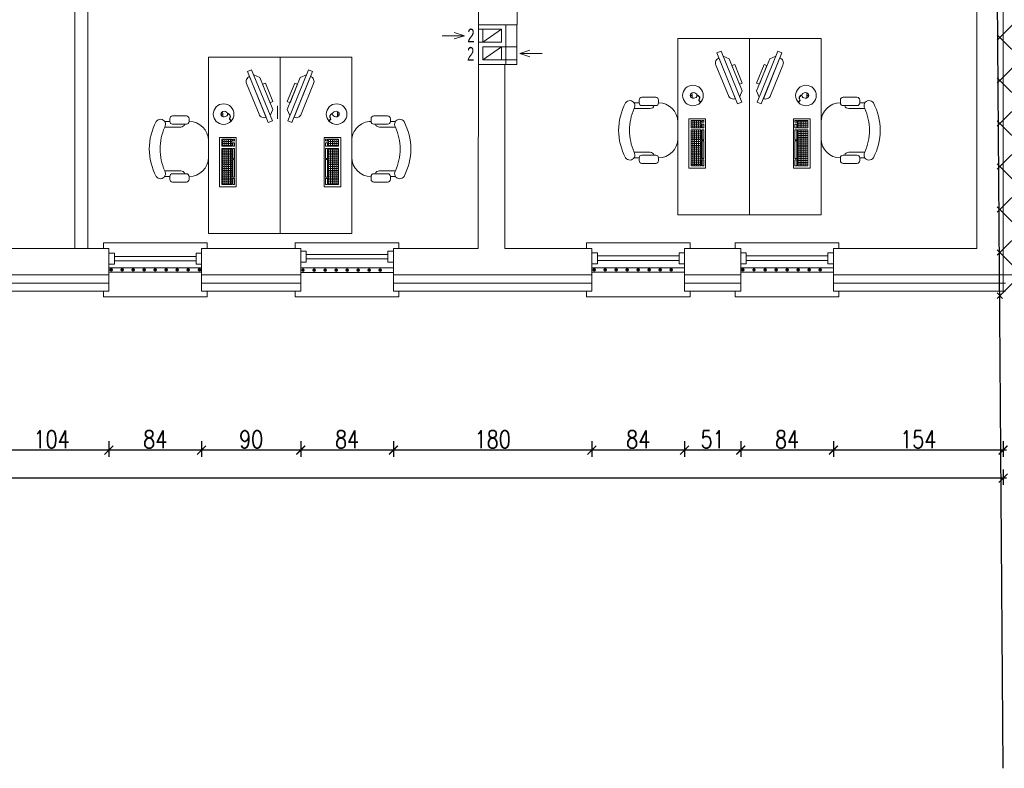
# Model space of a CAD drawing. Header units: millimetres. Extents: x 6354466 to 6508314, y -1889048 to -1342748.
# Tile 112 of 134: x 6404496 to 6413425, y -1565173 to -1558378. Entities that reach past the tile are written whole.
import ezdxf

# ---------------------------------------------------------------- set-up
doc = ezdxf.new("R2010")
doc.units = ezdxf.units.MM
doc.header["$PDMODE"] = 3
doc.header["$PDSIZE"] = 10
for name, color, linetype, lineweight in [('CIENKIE', 161, 'Continuous', 13), ('HATCH', 8, 'Continuous', 0), ('L-1', 10, 'Continuous', 30), ('L-2', 167, 'Continuous', 13), ('L-3', 10, 'Continuous', 18), ('L-4', 92, 'Continuous', 20), ('L-5', 152, 'Continuous', 9), ('L-DIM', 252, 'Continuous', 5), ('L-HATCH', 252, 'Continuous', 5), ('L-OKNA', 144, 'Continuous', 20), ('łóżka', 230, 'Continuous', 9)]:
    doc.layers.add(name, color=color, linetype=linetype, lineweight=lineweight)
doc.styles.add('125', font='cdmsimpl.shx', dxfattribs={"width": 0.7, "height": 125})
doc.styles.add('160', font='simplex.shx', dxfattribs={"width": 0.8, "height": 160})
doc.linetypes.add('BATTING', pattern='A,0.00254,-2.54,[134,ltypeshp.shx,S=2.54,R=0,X=-2.54,Y=0],-5.08,[134,ltypeshp.shx,S=2.54,R=180,X=2.54,Y=0],-2.54', length=10.16254)
doc.dimstyles.new('160', dxfattribs={"dimtxt": 160, "dimasz": 80, "dimexe": 60, "dimexo": 3, "dimgap": 18, "dimtad": 1, "dimdec": 0, "dimlfac": 0.1, "dimrnd": 1, "dimtxsty": '160', "dimblk": 'ARCHTICK', "dimcen": 2.5, "dimdle": 30, "dimadec": 0, "dimazin": 0, "dimtfac": 1, "dimtdec": 0, "dimtix": 1, "dimtmove": 2, "dimatfit": 0, "dimldrblk": 'NONE', "dimfxl": 0, "dimarcsym": 0})

# ---------------------------------------------------------------- blocks, each defined once
blk = doc.blocks.new('*U25')
for p, q in [((-5, 0), (-5, -5)), ((5, -5), (5, 0)), ((-5, -5), (5, -5)), ((-2, -5), (-2, -79)), ((2, -5), (2, -79)), ((-5, -84), (-5, -79)), ((-5, -79), (5, -79)), ((5, -79), (5, -84))]:
    blk.add_line(p, q)
blk = doc.blocks.new('STOLIK2')
h = blk.add_hatch()
h.set_pattern_fill('ANGLE', color=256, scale=0.25, style=0)
h.set_pattern_definition([(360, (-4499.488, 29427.6887), (-2e-16, -1.74625), [1.27, -0.47625]), (270, (-4499.488, 29427.6887), (-1.74625, 1e-16), [1.27, -0.47625])])
h.paths.add_polyline_path([(-130.91, 53.71), (-98.09, 53.71), (-98.09, 62.85), (-130.91, 62.85)])
h.paths.add_polyline_path([(-96.21, 62.85), (-89.68, 62.85), (-89.68, 53.71), (-96.21, 53.71)])
for p, q in [((-128.63, 107.5), (-128.63, 95)), ((-126.13, 110), (-123.63, 110)), ((-123.63, 114.71), (-123.63, 110)), ((-121.13, 107.5), (-121.13, 95)), ((-118.46, 114.66), (-118.46, 100.01)), ((-78.81, 114.66), (-78.81, 100.01)), ((-76.13, 107.5), (-76.13, 95)), ((-73.63, 110), (-73.63, 114.71)), ((-71.13, 110), (-73.63, 110)), ((-68.63, 107.5), (-68.63, 95)), ((-126.13, 92.5), (-123.63, 92.5)), ((-71.13, 92.5), (-73.63, 92.5)), ((-82.5, 75), (-67.5, 75)), ((-67.03, 63.7), (-66.98, 62.06)), ((-66.98, 62.06), (-69.24, 62)), ((-66.98, 62.06), (-64.73, 62.12)), ((-28.19, 39.5), (-74.53, 20.73)), ((-73.03, 17.02), (-26.69, 35.8)), ((-26.69, 35.8), (-28.19, 39.5)), ((-62.81, 16.54), (-33.69, 28.34)), ((-31.32, 33.92), (-33.69, 28.34)), ((-74.53, 20.73), (-73.03, 17.02)), ((-68.39, 18.9), (-62.81, 16.54))]:
    blk.add_line(p, q)
for points in [[(-15.34, 75), (-175.34, 75), (-175.34, 10), (-15.34, 10)], [(-133.01, 49.97), (-88.12, 49.97), (-88.12, 64.97), (-133.01, 64.97)], [(-130.91, 53.71), (-98.09, 53.71), (-98.09, 62.85), (-130.91, 62.85)], [(-96.21, 62.85), (-89.68, 62.85), (-89.68, 53.71), (-96.21, 53.71)], [(-66.58, 57.62), (-66.92, 57.61), (-66.9, 56.72), (-66.55, 56.73)], [(-125.34, 52.96), (-130.91, 52.96), (-130.91, 51.3), (-125.34, 51.3)], [(-124.22, 51.3), (-108.26, 51.3), (-108.26, 52.96), (-124.22, 52.96)], [(-107.14, 52.96), (-98.09, 52.96), (-98.09, 51.3), (-107.14, 51.3)], [(-96.21, 52.96), (-92.95, 52.96), (-92.95, 51.3), (-96.21, 51.3)], [(-89.68, 52.96), (-91.34, 52.96), (-91.34, 51.3), (-89.68, 51.3)], [(-39.83, 25.85), (-56.67, 19.03), (-55.66, 16.54), (-38.82, 23.36)]]:
    blk.add_lwpolyline(points, close=True)
blk.add_lwpolyline([(-32.82, 37.63), (-32.82, 37.63, 0.414214), (-39.33, 40.38), (-67.14, 29.12, 0.414214), (-69.9, 22.61), (-69.9, 22.61)], format="xyb", close=True)
blk.add_circle((-67, 61.24), 9.34)
for centre, radius, start, end in [((-98.54, 75.49), 53.13, 90.09687, 118.07249), ((-98.72, 75.49), 53.13, 61.92751, 89.90313), ((-121.01, 118.51), 4.62, 123.34927, 303.47427), ((-97.85, 66.23), 52.63, 90.85052, 113.04971), ((-99.41, 66.23), 52.63, 66.95029, 89.14948), ((-76.26, 118.51), 4.62, 236.52573, 56.65073), ((-126.13, 107.5), 2.5, 90, 180), ((-123.63, 107.5), 2.5, 0, 90), ((-73.63, 107.5), 2.5, 90, 180), ((-71.13, 107.5), 2.5, 0, 90), ((-122.21, 100.01), 3.75, 286.67209, 0), ((-75.06, 100.01), 3.75, 180, 253.35509), ((-126.13, 95), 2.5, 180, 270), ((-123.63, 95), 2.5, 270, 0), ((-106.13, 92.5), 17.5, 180, 270), ((-91.13, 92.5), 17.5, 270, 0), ((-73.63, 95), 2.5, 180, 270), ((-71.13, 95), 2.5, 270, 0)]:
    blk.add_arc(centre, radius, start, end)
at = {"extrusion": (0, 0, -1)}
blk.add_ellipse((-66.95, 60.65), major_axis=(-0.08, 3.05), ratio=0.834162, dxfattribs=at)
for points, knots in [([(-66.9, 56.72), (-67.66, 55.94), (-69.06, 54.51), (-71.62, 56.7), (-72.55, 54.4), (-73.6, 54.95), (-74.15, 55.24)], [0, 0, 0, 0, 2.841116, 5.231607, 6.614689, 8.161976, 8.161976, 8.161976, 8.161976]), ([(-66.56, 56.73), (-66.88, 56.4), (-67.03, 56.25), (-67.49, 55.8), (-67.81, 55.53), (-68.44, 55.18), (-68.73, 55.08), (-69.2, 55.06), (-69.36, 55.07), (-69.68, 55.15), (-69.83, 55.2), (-70.27, 55.37), (-70.55, 55.51), (-70.97, 55.68), (-71.14, 55.72), (-71.35, 55.74), (-71.42, 55.73), (-71.54, 55.7), (-71.58, 55.67), (-71.72, 55.56), (-71.82, 55.44), (-72.02, 55.17), (-72.13, 55.02), (-72.33, 54.8), (-72.42, 54.73), (-72.62, 54.62), (-72.74, 54.58), (-72.96, 54.56), (-73.07, 54.56), (-73.36, 54.61), (-73.54, 54.68), (-73.72, 54.76)], [0, 0, 0, 0, 0.557194, 0.557194, 1.671582, 1.671582, 2.519282, 2.519282, 2.939271, 2.939271, 3.35926, 3.35926, 4.143879, 4.143879, 4.704066, 4.704066, 5.061527, 5.061527, 5.357017, 5.357017, 5.838332, 5.838332, 6.319648, 6.319648, 6.605434, 6.605434, 6.891219, 6.891219, 7.177005, 7.177005, 7.662218, 7.662218, 7.662218, 7.662218])]:
    blk.add_open_spline(points, degree=3, knots=knots)
blk = doc.blocks.new('_ArchTick')
at = {"color": 0, "linetype": 'ByBlock', "const_width": 0.15}
blk.add_lwpolyline([(-0.5, -0.5), (0.5, 0.5)], dxfattribs=at)
blk = doc.blocks.new('*D282')
at = {"layer": 'Defpoints', "color": 0, "transparency": 16777216}
for p in [(6411875.3, -1560843.4), (6413414.7, -1560843.4), (6411875.3, -1562284.8)]:
    blk.add_point(p, dxfattribs=at)
at = {"layer": 'L-DIM', "color": 0, "lineweight": -2, "ltscale": 10, "transparency": 16777216}
for p, q in [((6411875.3, -1562204.8), (6411875.3, -1562344.8)), ((6413414.7, -1562204.8), (6413414.7, -1562344.8)), ((6413444.7, -1562284.8), (6411845.3, -1562284.8))]:
    blk.add_line(p, q, dxfattribs=at)
at = {"layer": 'L-DIM', "color": 0, "linetype": 'ByBlock', "lineweight": -2, "transparency": 16777216, "xscale": 80, "yscale": 80, "zscale": 80, "rotation": 180}
blk.add_blockref('_ArchTick', (6411875.3, -1562284.8), dxfattribs=at)
at = {"layer": 'L-DIM', "color": 0, "linetype": 'ByBlock', "lineweight": -2, "transparency": 16777216, "xscale": 80, "yscale": 80, "zscale": 80}
blk.add_blockref('_ArchTick', (6413414.7, -1562284.8), dxfattribs=at)
at = {"layer": 'L-DIM', "color": 0, "ltscale": 10, "transparency": 16777216, "insert": (6412645, -1562186.8), "char_height": 160, "attachment_point": 5, "style": '160'}
blk.add_mtext('154', dxfattribs=at)
blk = doc.blocks.new('_None')
blk = doc.blocks.new('*D283')
at = {"layer": 'Defpoints', "color": 0, "transparency": 16777216}
for p in [(6411035.3, -1560843.4), (6411875.3, -1560843.4), (6411035.3, -1562284.8)]:
    blk.add_point(p, dxfattribs=at)
at = {"layer": 'L-DIM', "color": 0, "lineweight": -2, "ltscale": 10, "transparency": 16777216}
for p, q in [((6411035.3, -1562204.8), (6411035.3, -1562344.8)), ((6411875.3, -1562204.8), (6411875.3, -1562344.8)), ((6411905.3, -1562284.8), (6411005.3, -1562284.8))]:
    blk.add_line(p, q, dxfattribs=at)
at = {"layer": 'L-DIM', "color": 0, "linetype": 'ByBlock', "lineweight": -2, "transparency": 16777216, "xscale": 80, "yscale": 80, "zscale": 80, "rotation": 180}
blk.add_blockref('_ArchTick', (6411035.3, -1562284.8), dxfattribs=at)
at = {"layer": 'L-DIM', "color": 0, "linetype": 'ByBlock', "lineweight": -2, "transparency": 16777216, "xscale": 80, "yscale": 80, "zscale": 80}
blk.add_blockref('_ArchTick', (6411875.3, -1562284.8), dxfattribs=at)
at = {"layer": 'L-DIM', "color": 0, "ltscale": 10, "transparency": 16777216, "insert": (6411455.3, -1562186.8), "char_height": 160, "attachment_point": 5, "style": '160'}
blk.add_mtext('84', dxfattribs=at)
blk = doc.blocks.new('*D284')
at = {"layer": 'Defpoints', "color": 0, "transparency": 16777216}
for p in [(6410525.3, -1560843.4), (6411035.3, -1560843.4), (6410525.3, -1562284.8)]:
    blk.add_point(p, dxfattribs=at)
at = {"layer": 'L-DIM', "color": 0, "lineweight": -2, "ltscale": 10, "transparency": 16777216}
for p, q in [((6410525.3, -1562204.8), (6410525.3, -1562344.8)), ((6411035.3, -1562204.8), (6411035.3, -1562344.8)), ((6411065.3, -1562284.8), (6410495.3, -1562284.8))]:
    blk.add_line(p, q, dxfattribs=at)
at = {"layer": 'L-DIM', "color": 0, "linetype": 'ByBlock', "lineweight": -2, "transparency": 16777216, "xscale": 80, "yscale": 80, "zscale": 80, "rotation": 180}
blk.add_blockref('_ArchTick', (6410525.3, -1562284.8), dxfattribs=at)
at = {"layer": 'L-DIM', "color": 0, "linetype": 'ByBlock', "lineweight": -2, "transparency": 16777216, "xscale": 80, "yscale": 80, "zscale": 80}
blk.add_blockref('_ArchTick', (6411035.3, -1562284.8), dxfattribs=at)
at = {"layer": 'L-DIM', "color": 0, "ltscale": 10, "transparency": 16777216, "insert": (6410780.3, -1562186.8), "char_height": 160, "attachment_point": 5, "style": '160'}
blk.add_mtext('51', dxfattribs=at)
blk = doc.blocks.new('*D285')
at = {"layer": 'Defpoints', "color": 0, "transparency": 16777216}
for p in [(6409685.3, -1560843.4), (6410525.3, -1560843.4), (6409685.3, -1562284.8)]:
    blk.add_point(p, dxfattribs=at)
at = {"layer": 'L-DIM', "color": 0, "lineweight": -2, "ltscale": 10, "transparency": 16777216}
for p, q in [((6409685.3, -1562204.8), (6409685.3, -1562344.8)), ((6410525.3, -1562204.8), (6410525.3, -1562344.8)), ((6410555.3, -1562284.8), (6409655.3, -1562284.8))]:
    blk.add_line(p, q, dxfattribs=at)
at = {"layer": 'L-DIM', "color": 0, "linetype": 'ByBlock', "lineweight": -2, "transparency": 16777216, "xscale": 80, "yscale": 80, "zscale": 80, "rotation": 180}
blk.add_blockref('_ArchTick', (6409685.3, -1562284.8), dxfattribs=at)
at = {"layer": 'L-DIM', "color": 0, "linetype": 'ByBlock', "lineweight": -2, "transparency": 16777216, "xscale": 80, "yscale": 80, "zscale": 80}
blk.add_blockref('_ArchTick', (6410525.3, -1562284.8), dxfattribs=at)
at = {"layer": 'L-DIM', "color": 0, "ltscale": 10, "transparency": 16777216, "insert": (6410105.3, -1562186.8), "char_height": 160, "attachment_point": 5, "style": '160'}
blk.add_mtext('84', dxfattribs=at)
blk = doc.blocks.new('*D286')
at = {"layer": 'Defpoints', "color": 0, "transparency": 16777216}
for p in [(6407885.3, -1560843.4), (6409685.3, -1560843.4), (6407885.3, -1562284.8)]:
    blk.add_point(p, dxfattribs=at)
at = {"layer": 'L-DIM', "color": 0, "lineweight": -2, "ltscale": 10, "transparency": 16777216}
for p, q in [((6407885.3, -1562204.8), (6407885.3, -1562344.8)), ((6409685.3, -1562204.8), (6409685.3, -1562344.8)), ((6409715.3, -1562284.8), (6407855.3, -1562284.8))]:
    blk.add_line(p, q, dxfattribs=at)
at = {"layer": 'L-DIM', "color": 0, "linetype": 'ByBlock', "lineweight": -2, "transparency": 16777216, "xscale": 80, "yscale": 80, "zscale": 80, "rotation": 180}
blk.add_blockref('_ArchTick', (6407885.3, -1562284.8), dxfattribs=at)
at = {"layer": 'L-DIM', "color": 0, "linetype": 'ByBlock', "lineweight": -2, "transparency": 16777216, "xscale": 80, "yscale": 80, "zscale": 80}
blk.add_blockref('_ArchTick', (6409685.3, -1562284.8), dxfattribs=at)
at = {"layer": 'L-DIM', "color": 0, "ltscale": 10, "transparency": 16777216, "insert": (6408785.3, -1562186.8), "char_height": 160, "attachment_point": 5, "style": '160'}
blk.add_mtext('180', dxfattribs=at)
blk = doc.blocks.new('*D287')
at = {"layer": 'Defpoints', "color": 0, "transparency": 16777216}
for p in [(6407045.3, -1560843.4), (6407885.3, -1560843.4), (6407045.3, -1562284.8)]:
    blk.add_point(p, dxfattribs=at)
at = {"layer": 'L-DIM', "color": 0, "lineweight": -2, "ltscale": 10, "transparency": 16777216}
for p, q in [((6407045.3, -1562204.8), (6407045.3, -1562344.8)), ((6407885.3, -1562204.8), (6407885.3, -1562344.8)), ((6407915.3, -1562284.8), (6407015.3, -1562284.8))]:
    blk.add_line(p, q, dxfattribs=at)
at = {"layer": 'L-DIM', "color": 0, "linetype": 'ByBlock', "lineweight": -2, "transparency": 16777216, "xscale": 80, "yscale": 80, "zscale": 80, "rotation": 180}
blk.add_blockref('_ArchTick', (6407045.3, -1562284.8), dxfattribs=at)
at = {"layer": 'L-DIM', "color": 0, "linetype": 'ByBlock', "lineweight": -2, "transparency": 16777216, "xscale": 80, "yscale": 80, "zscale": 80}
blk.add_blockref('_ArchTick', (6407885.3, -1562284.8), dxfattribs=at)
at = {"layer": 'L-DIM', "color": 0, "ltscale": 10, "transparency": 16777216, "insert": (6407465.3, -1562186.8), "char_height": 160, "attachment_point": 5, "style": '160'}
blk.add_mtext('84', dxfattribs=at)
blk = doc.blocks.new('*D288')
at = {"layer": 'Defpoints', "color": 0, "transparency": 16777216}
for p in [(6406145.3, -1560843.4), (6407045.3, -1560843.4), (6406145.3, -1562284.8)]:
    blk.add_point(p, dxfattribs=at)
at = {"layer": 'L-DIM', "color": 0, "lineweight": -2, "ltscale": 10, "transparency": 16777216}
for p, q in [((6406145.3, -1562204.8), (6406145.3, -1562344.8)), ((6407045.3, -1562204.8), (6407045.3, -1562344.8)), ((6407075.3, -1562284.8), (6406115.3, -1562284.8))]:
    blk.add_line(p, q, dxfattribs=at)
at = {"layer": 'L-DIM', "color": 0, "linetype": 'ByBlock', "lineweight": -2, "transparency": 16777216, "xscale": 80, "yscale": 80, "zscale": 80, "rotation": 180}
blk.add_blockref('_ArchTick', (6406145.3, -1562284.8), dxfattribs=at)
at = {"layer": 'L-DIM', "color": 0, "linetype": 'ByBlock', "lineweight": -2, "transparency": 16777216, "xscale": 80, "yscale": 80, "zscale": 80}
blk.add_blockref('_ArchTick', (6407045.3, -1562284.8), dxfattribs=at)
at = {"layer": 'L-DIM', "color": 0, "ltscale": 10, "transparency": 16777216, "insert": (6406595.3, -1562186.8), "char_height": 160, "attachment_point": 5, "style": '160'}
blk.add_mtext('90', dxfattribs=at)
blk = doc.blocks.new('*D289')
at = {"layer": 'Defpoints', "color": 0, "transparency": 16777216}
for p in [(6405305.3, -1560453.4), (6406145.3, -1560843.4), (6405305.3, -1562284.8)]:
    blk.add_point(p, dxfattribs=at)
at = {"layer": 'L-DIM', "color": 0, "lineweight": -2, "ltscale": 10, "transparency": 16777216}
for p, q in [((6405305.3, -1562204.8), (6405305.3, -1562344.8)), ((6406145.3, -1562204.8), (6406145.3, -1562344.8)), ((6406175.3, -1562284.8), (6405275.3, -1562284.8))]:
    blk.add_line(p, q, dxfattribs=at)
at = {"layer": 'L-DIM', "color": 0, "linetype": 'ByBlock', "lineweight": -2, "transparency": 16777216, "xscale": 80, "yscale": 80, "zscale": 80, "rotation": 180}
blk.add_blockref('_ArchTick', (6405305.3, -1562284.8), dxfattribs=at)
at = {"layer": 'L-DIM', "color": 0, "linetype": 'ByBlock', "lineweight": -2, "transparency": 16777216, "xscale": 80, "yscale": 80, "zscale": 80}
blk.add_blockref('_ArchTick', (6406145.3, -1562284.8), dxfattribs=at)
at = {"layer": 'L-DIM', "color": 0, "ltscale": 10, "transparency": 16777216, "insert": (6405725.3, -1562186.8), "char_height": 160, "attachment_point": 5, "style": '160'}
blk.add_mtext('84', dxfattribs=at)
blk = doc.blocks.new('*D290')
at = {"layer": 'Defpoints', "color": 0, "transparency": 16777216}
for p in [(6404265.3, -1560453.4), (6405305.3, -1560453.4), (6404265.3, -1562284.8)]:
    blk.add_point(p, dxfattribs=at)
at = {"layer": 'L-DIM', "color": 0, "lineweight": -2, "ltscale": 10, "transparency": 16777216}
for p, q in [((6404265.3, -1562204.8), (6404265.3, -1562344.8)), ((6405305.3, -1562204.8), (6405305.3, -1562344.8)), ((6405335.3, -1562284.8), (6404235.3, -1562284.8))]:
    blk.add_line(p, q, dxfattribs=at)
at = {"layer": 'L-DIM', "color": 0, "linetype": 'ByBlock', "lineweight": -2, "transparency": 16777216, "xscale": 80, "yscale": 80, "zscale": 80, "rotation": 180}
blk.add_blockref('_ArchTick', (6404265.3, -1562284.8), dxfattribs=at)
at = {"layer": 'L-DIM', "color": 0, "linetype": 'ByBlock', "lineweight": -2, "transparency": 16777216, "xscale": 80, "yscale": 80, "zscale": 80}
blk.add_blockref('_ArchTick', (6405305.3, -1562284.8), dxfattribs=at)
at = {"layer": 'L-DIM', "color": 0, "ltscale": 10, "transparency": 16777216, "insert": (6404785.3, -1562186.8), "char_height": 160, "attachment_point": 5, "style": '160'}
blk.add_mtext('104', dxfattribs=at)
blk = doc.blocks.new('*D313')
at = {"layer": 'Defpoints', "color": 0, "transparency": 16777216}
for p in [(6383200.3, -1560843.4), (6413414.7, -1560843.4), (6383200.3, -1562539.9)]:
    blk.add_point(p, dxfattribs=at)
at = {"layer": 'L-DIM', "color": 0, "lineweight": -2, "ltscale": 10, "transparency": 16777216}
for p, q in [((6413444.7, -1562539.9), (6383170.3, -1562539.9)), ((6383200.3, -1562459.9), (6383200.3, -1562599.9)), ((6413414.7, -1562459.9), (6413414.7, -1562599.9))]:
    blk.add_line(p, q, dxfattribs=at)
at = {"layer": 'L-DIM', "color": 0, "linetype": 'ByBlock', "lineweight": -2, "transparency": 16777216, "xscale": 80, "yscale": 80, "zscale": 80, "rotation": 180}
blk.add_blockref('_ArchTick', (6383200.3, -1562539.9), dxfattribs=at)
at = {"layer": 'L-DIM', "color": 0, "linetype": 'ByBlock', "lineweight": -2, "transparency": 16777216, "xscale": 80, "yscale": 80, "zscale": 80}
blk.add_blockref('_ArchTick', (6413414.7, -1562539.9), dxfattribs=at)
at = {"layer": 'L-DIM', "color": 0, "ltscale": 10, "transparency": 16777216, "insert": (6398307.5, -1562441.9), "char_height": 160, "attachment_point": 5, "style": '160'}
blk.add_mtext('3021', dxfattribs=at)

msp = doc.modelspace()

# ---------------------------------------------------------------- hatches: boundary and pattern name
at = {"layer": 'L-HATCH', "ltscale": 10, "transparency": 33554687}
h = msp.add_hatch(dxfattribs=at)
h.set_pattern_fill('ANSI37', color=252, scale=87)
h.set_pattern_definition([(45, (-48796.55, 299935.94), (-195.320571, 195.320571), []), (135, (-48796.55, 299935.94), (-195.320571, -195.320571), [])])
h.paths.add_polyline_path([(6428450.3, -1546798.4), (6413360.3, -1546798.4), (6413360.3, -1560907.4), (6428450.3, -1560907.4)])

# ---------------------------------------------------------------- linework, layer by layer
at = {"layer": 'CIENKIE', "lineweight": 13}
msp.add_line((6413515.3, -1560693.4), (6413415.3, -1560693.4), dxfattribs=at)
at = {"layer": 'HATCH'}
msp.add_line((6406834.5, -1559277.4), (6406834.5, -1559159.1), dxfattribs=at)
at = {"layer": 'L-1', "ltscale": 10}
msp.add_line((6413415.3, -1565173), (6413245.3, -1542789.6), dxfattribs=at)
at = {"layer": 'L-2'}
for p, q in [((6413415.3, -1560693.4), (6413415.3, -1555723.4)), ((6413415.3, -1560693.4), (6413415.3, -1555723.4)), ((6413175.3, -1560453.4), (6413175.3, -1555963.4)), ((6408656.1, -1558423.4), (6408655.3, -1560453.4)), ((6409005.3, -1558423.4), (6409005.3, -1558783.4)), ((6408895.3, -1558783.4), (6408895.3, -1560453.4)), ((6408906.1, -1558783.4), (6409005.3, -1558783.4)), ((6404265.3, -1560453.4), (6404995.3, -1560453.4)), ((6404995.3, -1560453.4), (6405305.3, -1560453.4)), ((6405305.3, -1560453.4), (6405305.3, -1560693.4)), ((6406145.3, -1560453.4), (6407045.3, -1560453.4)), ((6406145.3, -1560453.4), (6406145.3, -1560693.4)), ((6407045.3, -1560453.4), (6407045.3, -1560693.4)), ((6407885.3, -1560453.4), (6408655.3, -1560453.4)), ((6407885.3, -1560453.4), (6407885.3, -1560693.4)), ((6408895.3, -1560453.4), (6409685.3, -1560453.4)), ((6409685.3, -1560453.4), (6409685.3, -1560693.4)), ((6410525.3, -1560453.4), (6410605.3, -1560453.4)), ((6410525.3, -1560453.4), (6410525.3, -1560693.4)), ((6410605.3, -1560453.4), (6411035.3, -1560453.4)), ((6411035.3, -1560453.4), (6411035.3, -1560693.4)), ((6411875.3, -1560453.4), (6413175.3, -1560453.4)), ((6411875.3, -1560453.4), (6411875.3, -1560693.4)), ((6405305.3, -1560693.4), (6404265.3, -1560693.4)), ((6407045.3, -1560693.4), (6406145.3, -1560693.4)), ((6409685.3, -1560693.4), (6407885.3, -1560693.4)), ((6411035.3, -1560693.4), (6410525.3, -1560693.4)), ((6413415.3, -1560693.4), (6411875.3, -1560693.4))]:
    msp.add_line(p, q, dxfattribs=at)
at = {"layer": 'L-2', "lineweight": 15}
for p, q in [((6408696.1, -1558583.4), (6408866.1, -1558463.4)), ((6408696.1, -1558743.4), (6408866.1, -1558623.4))]:
    msp.add_line(p, q, dxfattribs=at)
at = {"layer": 'L-2', "ltscale": 8}
msp.add_line((6408706.1, -1558783.4), (6408655.9, -1558783.4), dxfattribs=at)
msp.add_lwpolyline([(6408655.3, -1557763.4), (6408656.1, -1558423.4), (6409006.1, -1558423.4), (6409005.3, -1558103.4)], dxfattribs=at)
msp.add_lwpolyline([(6408656.1, -1558423.4), (6408906.1, -1558423.4), (6408906.1, -1558783.4), (6408656.1, -1558783.4)], close=True, dxfattribs=at)
at = {"layer": 'L-2', "lineweight": 15}
for points in [[(6408696.1, -1558583.4), (6408866.1, -1558583.4), (6408866.1, -1558463.4), (6408696.1, -1558463.4)], [(6408696.1, -1558743.4), (6408866.1, -1558743.4), (6408866.1, -1558623.4), (6408696.1, -1558623.4)]]:
    msp.add_lwpolyline(points, close=True, dxfattribs=at)
at = {"layer": 'L-3', "ltscale": 5}
for p, q in [((6405305.3, -1560693.4), (6405305.3, -1560843.4)), ((6406145.3, -1560693.4), (6406145.3, -1560843.4)), ((6407045.3, -1560693.4), (6407045.3, -1560843.4)), ((6407885.3, -1560693.4), (6407885.3, -1560843.4)), ((6409685.3, -1560693.4), (6409685.3, -1560843.4)), ((6410525.3, -1560693.4), (6410525.3, -1560843.4)), ((6411035.3, -1560693.4), (6411035.3, -1560843.4)), ((6411875.3, -1560693.4), (6411875.3, -1560843.4)), ((6405305.3, -1560843.4), (6404265.3, -1560843.4)), ((6407045.3, -1560843.4), (6406145.3, -1560843.4)), ((6409685.3, -1560843.4), (6407885.3, -1560843.4)), ((6411035.3, -1560843.4), (6410525.3, -1560843.4)), ((6413435.3, -1560843.4), (6411875.3, -1560843.4))]:
    msp.add_line(p, q, dxfattribs=at)
at = {"layer": 'L-3', "linetype": 'BATTING', "ltscale": 7}
for p, q in [((6405305.3, -1560768.4), (6404265.3, -1560768.4)), ((6407045.3, -1560768.4), (6406145.3, -1560768.4)), ((6409685.3, -1560768.4), (6407885.3, -1560768.4)), ((6411035.3, -1560768.4), (6410525.3, -1560768.4)), ((6413435.3, -1560768.4), (6411875.3, -1560768.4))]:
    msp.add_line(p, q, dxfattribs=at)
at = {"layer": 'L-3'}
for p, q in [((6405255.3, -1560843.4), (6405255.3, -1560893.4)), ((6406195.3, -1560893.4), (6406195.3, -1560843.4)), ((6406995.3, -1560843.4), (6406995.3, -1560893.4)), ((6407935.3, -1560893.4), (6407935.3, -1560843.4)), ((6409635.3, -1560843.4), (6409635.3, -1560893.4)), ((6410575.3, -1560893.4), (6410575.3, -1560843.4)), ((6410985.3, -1560843.4), (6410985.3, -1560893.4)), ((6411925.3, -1560893.4), (6411925.3, -1560843.4)), ((6405255.3, -1560893.4), (6406195.3, -1560893.4)), ((6406995.3, -1560893.4), (6407935.3, -1560893.4)), ((6409635.3, -1560893.4), (6410575.3, -1560893.4)), ((6410985.3, -1560893.4), (6411925.3, -1560893.4))]:
    msp.add_line(p, q, dxfattribs=at)
at = {"layer": 'L-3', "ltscale": 10}
for points in [[(6405305.3, -1560669.2), (6406145.3, -1560669.2), (6406145.3, -1560629.2), (6405305.3, -1560629.2)], [(6407045.3, -1560671.8), (6407885.3, -1560671.8), (6407885.3, -1560631.8), (6407045.3, -1560631.8)], [(6409685.3, -1560669.2), (6410525.3, -1560669.2), (6410525.3, -1560629.2), (6409685.3, -1560629.2)], [(6411035.3, -1560669.2), (6411875.3, -1560669.2), (6411875.3, -1560629.2), (6411035.3, -1560629.2)]]:
    msp.add_lwpolyline(points, close=True, dxfattribs=at)
for centre, radius in [((6405325.3, -1560649.2), 12), ((6405325.3, -1560649.2), 11), ((6405325.3, -1560649.2), 10), ((6405325.3, -1560649.2), 9), ((6405325.3, -1560649.2), 8), ((6405325.3, -1560649.2), 7), ((6405325.3, -1560649.2), 6), ((6405325.3, -1560649.2), 5), ((6405325.3, -1560649.2), 4), ((6405325.3, -1560649.2), 3), ((6405325.3, -1560649.2), 3), ((6405325.3, -1560649.2), 2), ((6405325.3, -1560649.2), 1), ((6405425.3, -1560649.2), 12), ((6405425.3, -1560649.2), 11), ((6405425.3, -1560649.2), 10), ((6405425.3, -1560649.2), 9), ((6405425.3, -1560649.2), 8), ((6405425.3, -1560649.2), 7), ((6405425.3, -1560649.2), 6), ((6405425.3, -1560649.2), 5), ((6405425.3, -1560649.2), 4), ((6405425.3, -1560649.2), 3), ((6405425.3, -1560649.2), 3), ((6405425.3, -1560649.2), 2), ((6405425.3, -1560649.2), 1), ((6405525.3, -1560649.2), 12), ((6405525.3, -1560649.2), 11), ((6405525.3, -1560649.2), 10), ((6405525.3, -1560649.2), 9), ((6405525.3, -1560649.2), 8), ((6405525.3, -1560649.2), 7), ((6405525.3, -1560649.2), 6), ((6405525.3, -1560649.2), 5), ((6405525.3, -1560649.2), 4), ((6405525.3, -1560649.2), 3), ((6405525.3, -1560649.2), 3), ((6405525.3, -1560649.2), 2), ((6405525.3, -1560649.2), 1), ((6405625.3, -1560649.2), 12), ((6405625.3, -1560649.2), 11), ((6405625.3, -1560649.2), 10), ((6405625.3, -1560649.2), 9), ((6405625.3, -1560649.2), 8), ((6405625.3, -1560649.2), 7), ((6405625.3, -1560649.2), 6), ((6405625.3, -1560649.2), 5), ((6405625.3, -1560649.2), 4), ((6405625.3, -1560649.2), 3), ((6405625.3, -1560649.2), 3), ((6405625.3, -1560649.2), 2), ((6405625.3, -1560649.2), 1), ((6405725.3, -1560649.2), 12), ((6405725.3, -1560649.2), 11), ((6405725.3, -1560649.2), 10), ((6405725.3, -1560649.2), 9), ((6405725.3, -1560649.2), 8), ((6405725.3, -1560649.2), 7), ((6405725.3, -1560649.2), 6), ((6405725.3, -1560649.2), 5), ((6405725.3, -1560649.2), 4), ((6405725.3, -1560649.2), 3), ((6405725.3, -1560649.2), 3), ((6405725.3, -1560649.2), 2), ((6405725.3, -1560649.2), 1), ((6405825.3, -1560649.2), 12), ((6405825.3, -1560649.2), 11), ((6405825.3, -1560649.2), 10), ((6405825.3, -1560649.2), 9), ((6405825.3, -1560649.2), 8), ((6405825.3, -1560649.2), 7), ((6405825.3, -1560649.2), 6), ((6405825.3, -1560649.2), 5), ((6405825.3, -1560649.2), 4), ((6405825.3, -1560649.2), 3), ((6405825.3, -1560649.2), 3), ((6405825.3, -1560649.2), 2), ((6405825.3, -1560649.2), 1), ((6405925.3, -1560649.2), 12), ((6405925.3, -1560649.2), 11), ((6405925.3, -1560649.2), 10), ((6405925.3, -1560649.2), 9), ((6405925.3, -1560649.2), 8), ((6405925.3, -1560649.2), 7), ((6405925.3, -1560649.2), 6), ((6405925.3, -1560649.2), 5), ((6405925.3, -1560649.2), 4), ((6405925.3, -1560649.2), 3), ((6405925.3, -1560649.2), 3), ((6405925.3, -1560649.2), 2), ((6405925.3, -1560649.2), 1), ((6406025.3, -1560649.2), 12), ((6406025.3, -1560649.2), 11), ((6406025.3, -1560649.2), 10), ((6406025.3, -1560649.2), 9), ((6406025.3, -1560649.2), 8), ((6406025.3, -1560649.2), 7), ((6406025.3, -1560649.2), 6), ((6406025.3, -1560649.2), 5), ((6406025.3, -1560649.2), 4), ((6406025.3, -1560649.2), 3), ((6406025.3, -1560649.2), 3), ((6406025.3, -1560649.2), 2), ((6406025.3, -1560649.2), 1), ((6406125.3, -1560649.2), 12), ((6406125.3, -1560649.2), 11), ((6406125.3, -1560649.2), 10), ((6406125.3, -1560649.2), 9), ((6406125.3, -1560649.2), 8), ((6406125.3, -1560649.2), 7), ((6406125.3, -1560649.2), 6), ((6406125.3, -1560649.2), 5), ((6406125.3, -1560649.2), 4), ((6406125.3, -1560649.2), 3), ((6406125.3, -1560649.2), 3), ((6406125.3, -1560649.2), 2), ((6406125.3, -1560649.2), 1), ((6407065.3, -1560651.8), 12), ((6407065.3, -1560651.8), 11), ((6407065.3, -1560651.8), 10), ((6407065.3, -1560651.8), 9), ((6407065.3, -1560651.8), 8), ((6407065.3, -1560651.8), 7), ((6407065.3, -1560651.8), 6), ((6407065.3, -1560651.8), 5), ((6407065.3, -1560651.8), 4), ((6407065.3, -1560651.8), 3), ((6407065.3, -1560651.8), 3), ((6407065.3, -1560651.8), 2), ((6407065.3, -1560651.8), 1), ((6407165.3, -1560651.8), 12), ((6407165.3, -1560651.8), 11), ((6407165.3, -1560651.8), 10), ((6407165.3, -1560651.8), 9), ((6407165.3, -1560651.8), 8), ((6407165.3, -1560651.8), 7), ((6407165.3, -1560651.8), 6), ((6407165.3, -1560651.8), 5), ((6407165.3, -1560651.8), 4), ((6407165.3, -1560651.8), 3), ((6407165.3, -1560651.8), 3), ((6407165.3, -1560651.8), 2), ((6407165.3, -1560651.8), 1), ((6407265.3, -1560651.8), 12), ((6407265.3, -1560651.8), 11), ((6407265.3, -1560651.8), 10), ((6407265.3, -1560651.8), 9), ((6407265.3, -1560651.8), 8), ((6407265.3, -1560651.8), 7), ((6407265.3, -1560651.8), 6), ((6407265.3, -1560651.8), 5), ((6407265.3, -1560651.8), 4), ((6407265.3, -1560651.8), 3), ((6407265.3, -1560651.8), 3), ((6407265.3, -1560651.8), 2), ((6407265.3, -1560651.8), 1), ((6407365.3, -1560651.8), 12), ((6407365.3, -1560651.8), 12), ((6407365.3, -1560651.8), 11), ((6407365.3, -1560651.8), 11), ((6407365.3, -1560651.8), 10), ((6407365.3, -1560651.8), 10), ((6407365.3, -1560651.8), 9), ((6407365.3, -1560651.8), 9), ((6407365.3, -1560651.8), 8), ((6407365.3, -1560651.8), 8), ((6407365.3, -1560651.8), 7), ((6407365.3, -1560651.8), 7), ((6407365.3, -1560651.8), 6), ((6407365.3, -1560651.8), 6), ((6407365.3, -1560651.8), 5), ((6407365.3, -1560651.8), 5), ((6407365.3, -1560651.8), 4), ((6407365.3, -1560651.8), 4), ((6407365.3, -1560651.8), 3), ((6407365.3, -1560651.8), 3), ((6407365.3, -1560651.8), 3), ((6407365.3, -1560651.8), 3), ((6407365.3, -1560651.8), 2), ((6407365.3, -1560651.8), 2), ((6407365.3, -1560651.8), 1), ((6407365.3, -1560651.8), 1), ((6407465.3, -1560651.8), 12), ((6407465.3, -1560651.8), 11), ((6407465.3, -1560651.8), 10), ((6407465.3, -1560651.8), 9), ((6407465.3, -1560651.8), 8), ((6407465.3, -1560651.8), 7), ((6407465.3, -1560651.8), 6), ((6407465.3, -1560651.8), 5), ((6407465.3, -1560651.8), 4), ((6407465.3, -1560651.8), 3), ((6407465.3, -1560651.8), 3), ((6407465.3, -1560651.8), 2), ((6407465.3, -1560651.8), 1), ((6407565.3, -1560651.8), 12), ((6407565.3, -1560651.8), 11), ((6407565.3, -1560651.8), 10), ((6407565.3, -1560651.8), 9), ((6407565.3, -1560651.8), 8), ((6407565.3, -1560651.8), 7), ((6407565.3, -1560651.8), 6), ((6407565.3, -1560651.8), 5), ((6407565.3, -1560651.8), 4), ((6407565.3, -1560651.8), 3), ((6407565.3, -1560651.8), 3), ((6407565.3, -1560651.8), 2), ((6407565.3, -1560651.8), 1), ((6407665.3, -1560651.8), 12), ((6407665.3, -1560651.8), 11), ((6407665.3, -1560651.8), 10), ((6407665.3, -1560651.8), 9), ((6407665.3, -1560651.8), 8), ((6407665.3, -1560651.8), 7), ((6407665.3, -1560651.8), 6), ((6407665.3, -1560651.8), 5), ((6407665.3, -1560651.8), 4), ((6407665.3, -1560651.8), 3), ((6407665.3, -1560651.8), 3), ((6407665.3, -1560651.8), 2), ((6407665.3, -1560651.8), 1), ((6407765.3, -1560651.8), 12), ((6407765.3, -1560651.8), 11), ((6407765.3, -1560651.8), 10), ((6407765.3, -1560651.8), 9), ((6407765.3, -1560651.8), 8), ((6407765.3, -1560651.8), 7), ((6407765.3, -1560651.8), 6), ((6407765.3, -1560651.8), 5), ((6407765.3, -1560651.8), 4), ((6407765.3, -1560651.8), 3), ((6407765.3, -1560651.8), 3), ((6407765.3, -1560651.8), 2), ((6407765.3, -1560651.8), 1), ((6409705.3, -1560649.2), 12), ((6409705.3, -1560649.2), 11), ((6409705.3, -1560649.2), 10), ((6409705.3, -1560649.2), 9), ((6409705.3, -1560649.2), 8), ((6409705.3, -1560649.2), 7), ((6409705.3, -1560649.2), 6), ((6409705.3, -1560649.2), 5), ((6409705.3, -1560649.2), 4), ((6409705.3, -1560649.2), 3), ((6409705.3, -1560649.2), 3), ((6409705.3, -1560649.2), 2), ((6409705.3, -1560649.2), 1), ((6409805.3, -1560649.2), 12), ((6409805.3, -1560649.2), 11), ((6409805.3, -1560649.2), 10), ((6409805.3, -1560649.2), 9), ((6409805.3, -1560649.2), 8), ((6409805.3, -1560649.2), 7), ((6409805.3, -1560649.2), 6), ((6409805.3, -1560649.2), 5), ((6409805.3, -1560649.2), 4), ((6409805.3, -1560649.2), 3), ((6409805.3, -1560649.2), 3), ((6409805.3, -1560649.2), 2), ((6409805.3, -1560649.2), 1), ((6409905.3, -1560649.2), 12), ((6409905.3, -1560649.2), 11), ((6409905.3, -1560649.2), 10), ((6409905.3, -1560649.2), 9), ((6409905.3, -1560649.2), 8), ((6409905.3, -1560649.2), 7), ((6409905.3, -1560649.2), 6), ((6409905.3, -1560649.2), 5), ((6409905.3, -1560649.2), 4), ((6409905.3, -1560649.2), 3), ((6409905.3, -1560649.2), 3), ((6409905.3, -1560649.2), 2), ((6409905.3, -1560649.2), 1), ((6410005.3, -1560649.2), 12), ((6410005.3, -1560649.2), 12), ((6410005.3, -1560649.2), 11), ((6410005.3, -1560649.2), 11), ((6410005.3, -1560649.2), 10), ((6410005.3, -1560649.2), 10), ((6410005.3, -1560649.2), 9), ((6410005.3, -1560649.2), 9), ((6410005.3, -1560649.2), 8), ((6410005.3, -1560649.2), 8), ((6410005.3, -1560649.2), 7), ((6410005.3, -1560649.2), 7), ((6410005.3, -1560649.2), 6), ((6410005.3, -1560649.2), 6), ((6410005.3, -1560649.2), 5), ((6410005.3, -1560649.2), 5), ((6410005.3, -1560649.2), 4), ((6410005.3, -1560649.2), 4), ((6410005.3, -1560649.2), 3), ((6410005.3, -1560649.2), 3), ((6410005.3, -1560649.2), 3), ((6410005.3, -1560649.2), 3), ((6410005.3, -1560649.2), 2), ((6410005.3, -1560649.2), 2), ((6410005.3, -1560649.2), 1), ((6410005.3, -1560649.2), 1), ((6410105.3, -1560649.2), 12), ((6410105.3, -1560649.2), 11), ((6410105.3, -1560649.2), 10), ((6410105.3, -1560649.2), 9), ((6410105.3, -1560649.2), 8), ((6410105.3, -1560649.2), 7), ((6410105.3, -1560649.2), 6), ((6410105.3, -1560649.2), 5), ((6410105.3, -1560649.2), 4), ((6410105.3, -1560649.2), 3), ((6410105.3, -1560649.2), 3), ((6410105.3, -1560649.2), 2), ((6410105.3, -1560649.2), 1), ((6410205.3, -1560649.2), 12), ((6410205.3, -1560649.2), 11), ((6410205.3, -1560649.2), 10), ((6410205.3, -1560649.2), 9), ((6410205.3, -1560649.2), 8), ((6410205.3, -1560649.2), 7), ((6410205.3, -1560649.2), 6), ((6410205.3, -1560649.2), 5), ((6410205.3, -1560649.2), 4), ((6410205.3, -1560649.2), 3), ((6410205.3, -1560649.2), 3), ((6410205.3, -1560649.2), 2), ((6410205.3, -1560649.2), 1), ((6410305.3, -1560649.2), 12), ((6410305.3, -1560649.2), 11), ((6410305.3, -1560649.2), 10), ((6410305.3, -1560649.2), 9), ((6410305.3, -1560649.2), 8), ((6410305.3, -1560649.2), 7), ((6410305.3, -1560649.2), 6), ((6410305.3, -1560649.2), 5), ((6410305.3, -1560649.2), 4), ((6410305.3, -1560649.2), 3), ((6410305.3, -1560649.2), 3), ((6410305.3, -1560649.2), 2), ((6410305.3, -1560649.2), 1), ((6410405.3, -1560649.2), 12), ((6410405.3, -1560649.2), 11), ((6410405.3, -1560649.2), 10), ((6410405.3, -1560649.2), 9), ((6410405.3, -1560649.2), 8), ((6410405.3, -1560649.2), 7), ((6410405.3, -1560649.2), 6), ((6410405.3, -1560649.2), 5), ((6410405.3, -1560649.2), 4), ((6410405.3, -1560649.2), 3), ((6410405.3, -1560649.2), 3), ((6410405.3, -1560649.2), 2), ((6410405.3, -1560649.2), 1), ((6411055.3, -1560649.2), 12), ((6411055.3, -1560649.2), 11), ((6411055.3, -1560649.2), 10), ((6411055.3, -1560649.2), 9), ((6411055.3, -1560649.2), 8), ((6411055.3, -1560649.2), 7), ((6411055.3, -1560649.2), 6), ((6411055.3, -1560649.2), 5), ((6411055.3, -1560649.2), 4), ((6411055.3, -1560649.2), 3), ((6411055.3, -1560649.2), 3), ((6411055.3, -1560649.2), 2), ((6411055.3, -1560649.2), 1), ((6411155.3, -1560649.2), 12), ((6411155.3, -1560649.2), 11), ((6411155.3, -1560649.2), 10), ((6411155.3, -1560649.2), 9), ((6411155.3, -1560649.2), 8), ((6411155.3, -1560649.2), 7), ((6411155.3, -1560649.2), 6), ((6411155.3, -1560649.2), 5), ((6411155.3, -1560649.2), 4), ((6411155.3, -1560649.2), 3), ((6411155.3, -1560649.2), 3), ((6411155.3, -1560649.2), 2), ((6411155.3, -1560649.2), 1), ((6411255.3, -1560649.2), 12), ((6411255.3, -1560649.2), 11), ((6411255.3, -1560649.2), 10), ((6411255.3, -1560649.2), 9), ((6411255.3, -1560649.2), 8), ((6411255.3, -1560649.2), 7), ((6411255.3, -1560649.2), 6), ((6411255.3, -1560649.2), 5), ((6411255.3, -1560649.2), 4), ((6411255.3, -1560649.2), 3), ((6411255.3, -1560649.2), 3), ((6411255.3, -1560649.2), 2), ((6411255.3, -1560649.2), 1), ((6411355.3, -1560649.2), 12), ((6411355.3, -1560649.2), 12), ((6411355.3, -1560649.2), 11), ((6411355.3, -1560649.2), 11), ((6411355.3, -1560649.2), 10), ((6411355.3, -1560649.2), 10), ((6411355.3, -1560649.2), 9), ((6411355.3, -1560649.2), 9), ((6411355.3, -1560649.2), 8), ((6411355.3, -1560649.2), 8), ((6411355.3, -1560649.2), 7), ((6411355.3, -1560649.2), 7), ((6411355.3, -1560649.2), 6), ((6411355.3, -1560649.2), 6), ((6411355.3, -1560649.2), 5), ((6411355.3, -1560649.2), 5), ((6411355.3, -1560649.2), 4), ((6411355.3, -1560649.2), 4), ((6411355.3, -1560649.2), 3), ((6411355.3, -1560649.2), 3), ((6411355.3, -1560649.2), 3), ((6411355.3, -1560649.2), 3), ((6411355.3, -1560649.2), 2), ((6411355.3, -1560649.2), 2), ((6411355.3, -1560649.2), 1), ((6411355.3, -1560649.2), 1), ((6411455.3, -1560649.2), 12), ((6411455.3, -1560649.2), 11), ((6411455.3, -1560649.2), 10), ((6411455.3, -1560649.2), 9), ((6411455.3, -1560649.2), 8), ((6411455.3, -1560649.2), 7), ((6411455.3, -1560649.2), 6), ((6411455.3, -1560649.2), 5), ((6411455.3, -1560649.2), 4), ((6411455.3, -1560649.2), 3), ((6411455.3, -1560649.2), 3), ((6411455.3, -1560649.2), 2), ((6411455.3, -1560649.2), 1), ((6411555.3, -1560649.2), 12), ((6411555.3, -1560649.2), 11), ((6411555.3, -1560649.2), 10), ((6411555.3, -1560649.2), 9), ((6411555.3, -1560649.2), 8), ((6411555.3, -1560649.2), 7), ((6411555.3, -1560649.2), 6), ((6411555.3, -1560649.2), 5), ((6411555.3, -1560649.2), 4), ((6411555.3, -1560649.2), 3), ((6411555.3, -1560649.2), 3), ((6411555.3, -1560649.2), 2), ((6411555.3, -1560649.2), 1), ((6411655.3, -1560649.2), 12), ((6411655.3, -1560649.2), 11), ((6411655.3, -1560649.2), 10), ((6411655.3, -1560649.2), 9), ((6411655.3, -1560649.2), 8), ((6411655.3, -1560649.2), 7), ((6411655.3, -1560649.2), 6), ((6411655.3, -1560649.2), 5), ((6411655.3, -1560649.2), 4), ((6411655.3, -1560649.2), 3), ((6411655.3, -1560649.2), 3), ((6411655.3, -1560649.2), 2), ((6411655.3, -1560649.2), 1), ((6411755.3, -1560649.2), 12), ((6411755.3, -1560649.2), 11), ((6411755.3, -1560649.2), 10), ((6411755.3, -1560649.2), 9), ((6411755.3, -1560649.2), 8), ((6411755.3, -1560649.2), 7), ((6411755.3, -1560649.2), 6), ((6411755.3, -1560649.2), 5), ((6411755.3, -1560649.2), 4), ((6411755.3, -1560649.2), 3), ((6411755.3, -1560649.2), 3), ((6411755.3, -1560649.2), 2), ((6411755.3, -1560649.2), 1)]:
    msp.add_circle(centre, radius, dxfattribs=at)
at = {"layer": 'L-4'}
for p, q in [((6404995.3, -1555963.4), (6404995.3, -1560453.4)), ((6405115.3, -1555963.4), (6405115.3, -1560453.4))]:
    msp.add_line(p, q, dxfattribs=at)
at = {"layer": 'L-5'}
for p, q in [((6408326.8, -1558523.7), (6408531, -1558523.7)), ((6408531, -1558523.7), (6408437.7, -1558494.2)), ((6408531, -1558523.7), (6408437.7, -1558553.2)), ((6408696.1, -1558463.4), (6408656.1, -1558463.4)), ((6408696.1, -1558583.4), (6408656.1, -1558583.4)), ((6409005.3, -1558623.4), (6408866.1, -1558623.4)), ((6409030.6, -1558685.3), (6409123.9, -1558655.8)), ((6409234.9, -1558685.3), (6409030.6, -1558685.3)), ((6409030.6, -1558685.3), (6409123.9, -1558714.7)), ((6409005.3, -1558743.4), (6408866.1, -1558743.4))]:
    msp.add_line(p, q, dxfattribs=at)
at = {"layer": 'L-5', "ltscale": 5}
for p, q in [((6405255.3, -1560453.4), (6405255.3, -1560403.4)), ((6405255.3, -1560403.4), (6406195.3, -1560403.4)), ((6406195.3, -1560403.4), (6406195.3, -1560453.4)), ((6406995.3, -1560453.4), (6406995.3, -1560403.4)), ((6406995.3, -1560403.4), (6407935.3, -1560403.4)), ((6407935.3, -1560403.4), (6407935.3, -1560453.4)), ((6409635.3, -1560453.4), (6409635.3, -1560403.4)), ((6409635.3, -1560403.4), (6410575.3, -1560403.4)), ((6410575.3, -1560403.4), (6410575.3, -1560453.4)), ((6410985.3, -1560453.4), (6410985.3, -1560403.4)), ((6410985.3, -1560403.4), (6411925.3, -1560403.4)), ((6411925.3, -1560403.4), (6411925.3, -1560453.4)), ((6413414.7, -1560693.4), (6413414.7, -1560843.4))]:
    msp.add_line(p, q, dxfattribs=at)

# ---------------------------------------------------------------- block references
at = {"layer": 'L-OKNA', "ltscale": 10, "xscale": -10, "yscale": 10, "zscale": 10}
for p, rotation in [((6407045.3, -1560528.4), 89.99999999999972), ((6405305.3, -1560548), 89.99999999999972), ((6409685.3, -1560542.8), 89.9999999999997), ((6411035.3, -1560542.8), 89.99999999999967)]:
    msp.add_blockref('*U25', p, dxfattribs=dict(at, rotation=rotation))
at = {"layer": 'łóżka', "ltscale": 8, "yscale": 10, "zscale": 10}
for p, xscale, rotation in [((6411214.1, -1558396.2), 10, 89.99842740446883), ((6411014.1, -1558396.2), -10, 270.0015725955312), ((6406957.6, -1558565.3), 10, 89.99842740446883), ((6406757.6, -1558565.3), -10, 269.9984274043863)]:
    msp.add_blockref('STOLIK2', p, dxfattribs=dict(at, xscale=xscale, rotation=rotation))

# ---------------------------------------------------------------- texts
at = {"layer": 'L-5', "style": '125', "width": 0.7}
for p in [(6408556, -1558584, 0), (6408553.5, -1558750.7, 0)]:
    msp.add_text('2', height=125, dxfattribs=at).set_placement(p)

# ---------------------------------------------------------------- dimensions: what is measured, and where the dimension line sits
at = {"layer": 'L-DIM', "ltscale": 10}
for base, p1, p2, picture, middle in [((6404265.3, -1562284.8), (6405305.3, -1560453.4), (6404265.3, -1560453.4), '*D290', (6404785.3, -1562186.8)), ((6405305.3, -1562284.8), (6406145.3, -1560843.4), (6405305.3, -1560453.4), '*D289', (6405725.3, -1562186.8)), ((6383200.3, -1562539.9), (6413414.7, -1560843.4), (6383200.3, -1560843.4), '*D313', (6398307.5, -1562441.9)), ((6406145.3, -1562284.8), (6407045.3, -1560843.4), (6406145.3, -1560843.4), '*D288', (6406595.3, -1562186.8)), ((6407045.3, -1562284.8), (6407885.3, -1560843.4), (6407045.3, -1560843.4), '*D287', (6407465.3, -1562186.8)), ((6407885.3, -1562284.8), (6409685.3, -1560843.4), (6407885.3, -1560843.4), '*D286', (6408785.3, -1562186.8)), ((6409685.3, -1562284.8), (6410525.3, -1560843.4), (6409685.3, -1560843.4), '*D285', (6410105.3, -1562186.8)), ((6410525.3, -1562284.8), (6411035.3, -1560843.4), (6410525.3, -1560843.4), '*D284', (6410780.3, -1562186.8)), ((6411035.3, -1562284.8), (6411875.3, -1560843.4), (6411035.3, -1560843.4), '*D283', (6411455.3, -1562186.8)), ((6411875.3, -1562284.8), (6413414.7, -1560843.4), (6411875.3, -1560843.4), '*D282', (6412645, -1562186.8))]:
    dim = msp.add_linear_dim(base=base, p1=p1, p2=p2, dimstyle='160', override={"dimlfac": 0.1}, dxfattribs=at)
    dim.commit()
    dim.dimension.update_dxf_attribs({"geometry": picture, "text_midpoint": middle})

doc.saveas('drawing.dxf')
